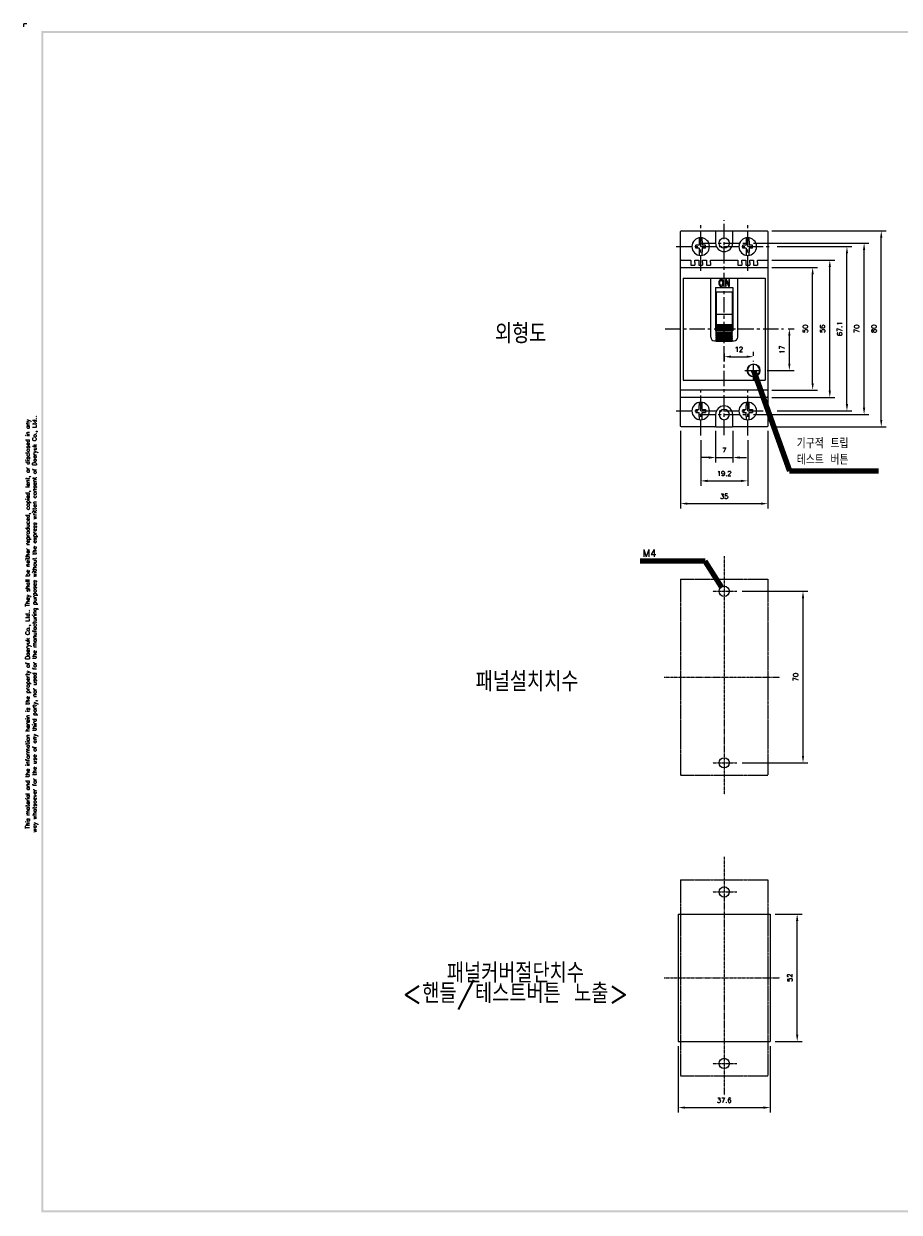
# Model space of a CAD drawing. Extents: x -194 to 758, y -1928 to 524.
# Tile 1 of 3: x 63 to 420, y 39 to 524. Entities that reach past the tile are written whole.
import ezdxf

# ---------------------------------------------------------------- set-up
doc = ezdxf.new("R2010")
doc.units = 0
doc.header["$MEASUREMENT"] = 0
doc.linetypes.add('CENTER', pattern=[2, 1.25, -0.25, 0.25, -0.25])
doc.linetypes.add('PHANTOM', pattern=[2.5, 1.25, -0.25, 0.25, -0.25, 0.25, -0.25])
doc.layers.get('0').update_dxf_attribs({"linetype": 'CONTINUOUS'})
for name, color, linetype in [('cen', 1, 'CENTER'), ('CENTER', 1, 'CENTER'), ('di', 3, 'CONTINUOUS'), ('DIM', 3, 'CONTINUOUS'), ('dwg', 7, 'CONTINUOUS')]:
    doc.layers.add(name, color=color, linetype=linetype)
doc.styles.add('KIM', font='ROMANS.shx', dxfattribs={"height": 5, "bigfont": 'GSG1.shx'})
doc.styles.get("Standard").update_dxf_attribs({"font": 'romans.shx', "height": 2, "bigfont": 'hgs.shx'})
doc.dimstyles.get("Standard").update_dxf_attribs({"dimscale": 0, "dimtxt": 2, "dimasz": 2, "dimexe": 0.5, "dimexo": 0.5, "dimgap": 1, "dimtad": 1, "dimdsep": 46, "dimtxsty": 'Standard', "dimcen": 0, "dimclrd": 3, "dimclre": 3, "dimclrt": 3, "dimadec": 0, "dimazin": 2, "dimtp": 0.1, "dimtm": 0.1, "dimtfac": 1, "dimtmove": 0, "dimatfit": 3, "dimfxl": 0, "dimtolj": 1, "dimarcsym": 0})
doc.dimstyles.new('STANDARD$0', dxfattribs={"dimtxt": 5, "dimasz": 5, "dimexe": 1, "dimexo": 2, "dimgap": 2, "dimtad": 1, "dimdec": 4, "dimzin": 12, "dimdsep": 46, "dimtxsty": 'KIM', "dimcen": -1, "dimdle": 0.1, "dimadec": 0, "dimazin": 0, "dimtfac": 1, "dimtdec": 4, "dimtmove": 0, "dimatfit": 3, "dimfxl": 0, "dimtolj": 1, "dimtzin": 0, "dimarcsym": 0})

# ---------------------------------------------------------------- blocks, each defined once
blk = doc.blocks.new('*D277')
at = {"layer": 'DIM'}
for p, q in [((369.46, 161.02), (380.45, 161.02)), ((378.45, 111.82), (378.45, 158.22)), ((369.46, 109.02), (380.45, 109.02))]:
    blk.add_line(p, q, dxfattribs=at)
for points in [[(377.98, 158.22), (378.92, 158.22), (378.45, 161.02)], [(377.98, 111.82), (378.92, 111.82), (378.45, 109.02)]]:
    blk.add_solid(points, dxfattribs=at)
at = {"layer": 'DIM', "insert": (375.45, 135.02), "char_height": 2, "attachment_point": 5, "rotation": 90}
blk.add_mtext('\\A1;52', dxfattribs=at)
blk = doc.blocks.new('*D278')
at = {"layer": 'DIM'}
for p, q in [((355.94, 292.74), (382.83, 292.74)), ((380.83, 225.54), (380.83, 289.94)), ((355.94, 222.74), (382.83, 222.74))]:
    blk.add_line(p, q, dxfattribs=at)
for points in [[(380.36, 289.94), (381.29, 289.94), (380.83, 292.74)], [(380.36, 225.54), (381.29, 225.54), (380.83, 222.74)]]:
    blk.add_solid(points, dxfattribs=at)
at = {"layer": 'DIM', "insert": (377.83, 257.74), "char_height": 2, "attachment_point": 5, "rotation": 90}
blk.add_mtext('\\A1;70', dxfattribs=at)
blk = doc.blocks.new('*D279')
at = {"layer": 'DIM'}
for p, q in [((329.86, 107.02), (329.86, 80.01)), ((367.46, 107.02), (367.46, 80.01)), ((332.66, 82.01), (364.66, 82.01))]:
    blk.add_line(p, q, dxfattribs=at)
for points in [[(332.66, 82.47), (332.66, 81.54), (329.86, 82.01)], [(364.66, 82.47), (364.66, 81.54), (367.46, 82.01)]]:
    blk.add_solid(points, dxfattribs=at)
at = {"layer": 'DIM', "insert": (348.66, 85.01), "char_height": 2, "attachment_point": 5}
blk.add_mtext('\\A1;37.6', dxfattribs=at)
blk = doc.blocks.new('*D285')
at = {"layer": 'DIM'}
for p, q in [((368.16, 439.9), (414.77, 439.9)), ((412.77, 362.7), (412.77, 437.1)), ((368.16, 359.9), (414.77, 359.9))]:
    blk.add_line(p, q, dxfattribs=at)
for points in [[(412.3, 437.1), (413.23, 437.1), (412.77, 439.9)], [(412.3, 362.7), (413.23, 362.7), (412.77, 359.9)]]:
    blk.add_solid(points, dxfattribs=at)
at = {"layer": 'DIM', "insert": (409.77, 399.9), "char_height": 2, "attachment_point": 5, "rotation": 90}
blk.add_mtext('\\A1;80', dxfattribs=at)
blk = doc.blocks.new('*D286')
at = {"layer": 'DIM'}
for p, q in [((330.86, 358.2), (330.86, 326.54)), ((366.46, 358.2), (366.46, 326.54)), ((333.66, 328.54), (363.66, 328.54))]:
    blk.add_line(p, q, dxfattribs=at)
for points in [[(333.66, 329), (333.66, 328.07), (330.86, 328.54)], [(363.66, 329), (363.66, 328.07), (366.46, 328.54)]]:
    blk.add_solid(points, dxfattribs=at)
at = {"layer": 'DIM', "insert": (348.66, 331.54), "char_height": 2, "attachment_point": 5}
blk.add_mtext('\\A1;35', dxfattribs=at)
blk = doc.blocks.new('*D287')
at = {"layer": 'DIM'}
for p, q in [((339.06, 354.4), (339.06, 335.82)), ((358.26, 354.4), (358.26, 335.82)), ((341.86, 337.82), (355.46, 337.82))]:
    blk.add_line(p, q, dxfattribs=at)
for points in [[(341.86, 338.28), (341.86, 337.35), (339.06, 337.82)], [(355.46, 338.28), (355.46, 337.35), (358.26, 337.82)]]:
    blk.add_solid(points, dxfattribs=at)
at = {"layer": 'DIM', "insert": (348.66, 340.82), "char_height": 2, "attachment_point": 5}
blk.add_mtext('\\A1;19.2', dxfattribs=at)
blk = doc.blocks.new('*D288')
at = {"layer": 'DIM'}
for p, q in [((345.16, 358.2), (345.16, 345.35)), ((352.16, 358.2), (352.16, 345.35)), ((342.36, 347.35), (339.56, 347.35)), ((345.16, 347.35), (352.16, 347.35)), ((354.96, 347.35), (357.76, 347.35))]:
    blk.add_line(p, q, dxfattribs=at)
for points in [[(342.36, 347.82), (342.36, 346.88), (345.16, 347.35)], [(354.96, 347.82), (354.96, 346.88), (352.16, 347.35)]]:
    blk.add_solid(points, dxfattribs=at)
at = {"layer": 'DIM', "insert": (348.66, 350.35), "char_height": 2, "attachment_point": 5}
blk.add_mtext('\\A1;7', dxfattribs=at)
blk = doc.blocks.new('*D289')
at = {"layer": 'DIM'}
for p, q in [((368.16, 427.9), (393.77, 427.9)), ((391.77, 374.7), (391.77, 425.1)), ((368.16, 371.9), (393.77, 371.9))]:
    blk.add_line(p, q, dxfattribs=at)
for points in [[(391.3, 425.1), (392.23, 425.1), (391.77, 427.9)], [(391.3, 374.7), (392.23, 374.7), (391.77, 371.9)]]:
    blk.add_solid(points, dxfattribs=at)
at = {"layer": 'DIM', "insert": (388.77, 399.9), "char_height": 2, "attachment_point": 5, "rotation": 90}
blk.add_mtext('\\A1;56', dxfattribs=at)
blk = doc.blocks.new('*D290')
at = {"layer": 'DIM'}
for p, q in [((368.16, 424.9), (386.77, 424.9)), ((384.77, 377.7), (384.77, 422.1)), ((368.16, 374.9), (386.77, 374.9))]:
    blk.add_line(p, q, dxfattribs=at)
for points in [[(384.3, 422.1), (385.23, 422.1), (384.77, 424.9)], [(384.3, 377.7), (385.23, 377.7), (384.77, 374.9)]]:
    blk.add_solid(points, dxfattribs=at)
at = {"layer": 'DIM', "insert": (381.77, 399.9), "char_height": 2, "attachment_point": 5, "rotation": 90}
blk.add_mtext('\\A1;50', dxfattribs=at)
blk = doc.blocks.new('*D273')
at = {"layer": 'DIM'}
for p, q in [((370.21, 433.45), (400.77, 433.45)), ((398.77, 369.15), (398.77, 430.65)), ((370.21, 366.35), (400.77, 366.35))]:
    blk.add_line(p, q, dxfattribs=at)
for points in [[(398.3, 430.65), (399.23, 430.65), (398.77, 433.45)], [(398.3, 369.15), (399.23, 369.15), (398.77, 366.35)]]:
    blk.add_solid(points, dxfattribs=at)
at = {"layer": 'DIM', "insert": (395.77, 399.9), "char_height": 2, "attachment_point": 5, "rotation": 90}
blk.add_mtext('\\A1;67.1', dxfattribs=at)
blk = doc.blocks.new('*D274')
at = {"layer": 'DIM'}
for p, q in [((360.61, 434.9), (407.77, 434.9)), ((405.77, 367.7), (405.77, 432.1)), ((360.61, 364.9), (407.77, 364.9))]:
    blk.add_line(p, q, dxfattribs=at)
for points in [[(405.3, 432.1), (406.23, 432.1), (405.77, 434.9)], [(405.3, 367.7), (406.23, 367.7), (405.77, 364.9)]]:
    blk.add_solid(points, dxfattribs=at)
at = {"layer": 'DIM', "insert": (402.77, 399.9), "char_height": 2, "attachment_point": 5, "rotation": 90}
blk.add_mtext('\\A1;70', dxfattribs=at)
blk = doc.blocks.new('*D275')
at = {"layer": 'DIM'}
for p, q in [((348.66, 389.77), (348.66, 386.51)), ((351.46, 388.51), (357.86, 388.51)), ((360.66, 388.83), (360.66, 390.51))]:
    blk.add_line(p, q, dxfattribs=at)
for points in [[(351.46, 388.98), (351.46, 388.04), (348.66, 388.51)], [(357.86, 388.98), (357.86, 388.04), (360.66, 388.51)]]:
    blk.add_solid(points, dxfattribs=at)
at = {"layer": 'DIM', "insert": (354.66, 391.51), "char_height": 2, "attachment_point": 5}
blk.add_mtext('\\A1;12', dxfattribs=at)
blk = doc.blocks.new('*D276')
at = {"layer": 'DIM'}
for p, q in [((374.81, 399.9), (377.26, 399.9)), ((375.26, 385.7), (375.26, 397.1)), ((366.24, 382.9), (377.26, 382.9))]:
    blk.add_line(p, q, dxfattribs=at)
for points in [[(374.79, 397.1), (375.73, 397.1), (375.26, 399.9)], [(374.79, 385.7), (375.73, 385.7), (375.26, 382.9)]]:
    blk.add_solid(points, dxfattribs=at)
at = {"layer": 'DIM', "insert": (372.26, 391.4), "char_height": 2, "attachment_point": 5, "rotation": 90}
blk.add_mtext('\\A1;17', dxfattribs=at)

msp = doc.modelspace()

# ---------------------------------------------------------------- linework, layer by layer
at = {"color": 7}
for p, q in [((330.855, 427.601), (330.855, 439.601)), ((331.155, 439.901), (344.855, 439.901)), ((344.855, 439.901), (345.255, 439.901)), ((345.155, 439.601), (345.155, 434.901)), ((345.255, 439.901), (352.055, 439.901)), ((352.055, 439.901), (352.455, 439.901)), ((352.155, 434.901), (352.155, 439.601)), ((352.455, 439.901), (366.155, 439.901)), ((366.455, 439.601), (366.455, 427.601)), ((338.455, 434.051), (337.055, 434.051)), ((337.055, 432.851), (337.055, 434.051)), ((338.455, 432.851), (337.055, 432.851)), ((338.455, 435.671), (338.455, 434.051)), ((338.455, 432.851), (338.455, 431.23)), ((339.655, 435.671), (339.655, 434.051)), ((341.055, 434.051), (339.655, 434.051)), ((341.055, 432.851), (339.655, 432.851)), ((339.655, 432.851), (339.655, 431.23)), ((341.055, 432.851), (341.055, 434.051)), ((357.655, 434.051), (356.255, 434.051)), ((356.255, 432.851), (356.255, 434.051)), ((357.655, 432.851), (356.255, 432.851)), ((357.655, 435.671), (357.655, 434.051)), ((357.655, 432.851), (357.655, 431.23)), ((358.855, 435.671), (358.855, 434.051)), ((360.255, 434.051), (358.855, 434.051)), ((360.255, 432.851), (358.855, 432.851)), ((358.855, 432.851), (358.855, 431.23)), ((360.255, 432.851), (360.255, 434.051)), ((330.855, 426.901), (330.855, 427.601)), ((330.855, 424.601), (330.855, 426.901)), ((331.155, 427.901), (335.055, 427.901)), ((335.055, 427.901), (335.055, 426.901)), ((335.055, 426.901), (335.055, 425.901)), ((336.655, 427.901), (338.255, 427.901)), ((336.655, 426.901), (336.655, 427.901)), ((336.655, 426.901), (336.655, 425.901)), ((338.255, 427.901), (338.255, 426.901)), ((338.255, 426.901), (338.255, 425.901)), ((339.855, 427.901), (341.455, 427.901)), ((339.855, 426.901), (339.855, 427.901)), ((339.855, 426.901), (339.855, 425.901)), ((341.455, 427.901), (341.455, 426.901)), ((341.455, 426.901), (341.455, 425.901)), ((343.055, 427.901), (354.255, 427.901)), ((343.055, 426.901), (343.055, 427.901)), ((343.055, 426.901), (343.055, 425.901)), ((354.255, 427.901), (354.255, 426.901)), ((354.255, 426.901), (354.255, 425.901)), ((355.855, 427.901), (357.455, 427.901)), ((355.855, 426.901), (355.855, 427.901)), ((355.855, 426.901), (355.855, 425.901)), ((357.455, 427.901), (357.455, 426.901)), ((357.455, 426.901), (357.455, 425.901)), ((359.055, 427.901), (360.655, 427.901)), ((359.055, 426.901), (359.055, 427.901)), ((359.055, 426.901), (359.055, 425.901)), ((360.655, 427.901), (360.655, 426.901)), ((360.655, 426.901), (360.655, 425.901)), ((362.255, 427.901), (366.155, 427.901)), ((362.255, 426.901), (362.255, 427.901)), ((362.255, 426.901), (362.255, 425.901)), ((366.455, 427.601), (366.455, 426.901)), ((366.455, 426.901), (366.455, 424.601)), ((330.855, 423.401), (330.855, 424.601)), ((330.855, 376.401), (330.855, 423.401)), ((331.155, 424.901), (366.155, 424.901)), ((335.055, 425.901), (336.655, 425.901)), ((338.255, 425.901), (339.855, 425.901)), ((341.455, 425.901), (343.055, 425.901)), ((354.255, 425.901), (355.855, 425.901)), ((357.455, 425.901), (359.055, 425.901)), ((360.655, 425.901), (362.255, 425.901)), ((366.455, 424.601), (366.455, 423.401)), ((366.455, 423.401), (366.455, 376.401)), ((331.955, 420.601), (331.955, 378.901)), ((331.955, 420.601), (343.155, 420.601)), ((343.155, 396.501), (343.155, 420.601)), ((343.155, 420.601), (354.155, 420.601)), ((349.554, 419.996), (349.159, 420)), ((349.159, 420), (349.159, 417.305)), ((349.159, 417.305), (349.507, 417.297)), ((349.507, 419.355), (350.457, 417.301)), ((349.507, 417.297), (349.507, 419.355)), ((350.513, 417.946), (349.554, 419.996)), ((350.457, 417.301), (350.855, 417.301)), ((350.513, 420), (350.513, 417.946)), ((350.852, 420), (350.513, 420)), ((350.855, 417.301), (350.852, 420)), ((354.155, 396.501), (354.155, 420.601)), ((354.155, 420.601), (365.355, 420.601)), ((365.355, 420.601), (365.355, 378.901)), ((345.155, 416.801), (345.155, 399.001)), ((345.155, 416.801), (352.155, 416.801)), ((352.155, 414.801), (345.155, 414.801)), ((345.405, 414.801), (345.405, 405.701)), ((351.905, 414.801), (351.905, 405.701)), ((351.905, 412.923), (352.155, 412.923)), ((352.155, 416.801), (352.155, 399.001)), ((345.405, 412.087), (345.155, 412.087)), ((352.155, 412.087), (351.905, 412.087)), ((345.405, 404.429), (345.155, 404.429)), ((345.405, 403.514), (345.155, 403.514)), ((351.905, 405.701), (345.405, 405.701)), ((345.405, 405.701), (345.405, 401.697)), ((351.905, 405.701), (351.905, 401.697)), ((352.155, 404.429), (351.905, 404.429)), ((352.155, 403.514), (351.905, 403.514)), ((345.155, 402.401), (345.405, 402.401)), ((345.155, 400.801), (345.405, 400.801)), ((345.405, 399.001), (345.155, 399.001)), ((345.405, 401.697), (351.905, 401.697)), ((345.405, 401.62), (345.405, 401.697)), ((345.405, 401.62), (351.905, 401.62)), ((345.405, 401.543), (345.405, 401.62)), ((345.405, 401.543), (351.905, 401.543)), ((345.405, 401.317), (345.405, 401.543)), ((345.405, 401.317), (351.905, 401.317)), ((345.405, 401.167), (345.405, 401.317)), ((345.405, 401.167), (351.905, 401.167)), ((345.405, 400.808), (345.405, 401.167)), ((345.405, 400.808), (351.905, 400.808)), ((345.405, 400.596), (345.405, 400.808)), ((345.405, 400.596), (351.905, 400.596)), ((345.405, 400.129), (345.405, 400.596)), ((345.405, 400.129), (351.905, 400.129)), ((345.405, 399.869), (345.405, 400.129)), ((345.405, 399.325), (345.405, 399.869)), ((345.405, 399.869), (351.905, 399.869)), ((345.405, 399.325), (351.905, 399.325)), ((345.405, 399.103), (345.405, 399.325)), ((351.905, 399.103), (345.405, 399.103)), ((345.405, 399.103), (345.405, 399.035)), ((345.405, 399.035), (351.905, 399.035)), ((345.405, 398.451), (345.405, 399.035)), ((345.405, 398.451), (351.905, 398.451)), ((345.405, 398.301), (345.405, 398.451)), ((351.905, 398.301), (345.405, 398.301)), ((345.405, 398.301), (345.405, 398.151)), ((345.405, 398.151), (351.905, 398.151)), ((345.405, 397.566), (345.405, 398.151)), ((352.155, 402.401), (351.905, 402.401)), ((351.905, 401.62), (351.905, 401.697)), ((351.905, 401.543), (351.905, 401.62)), ((351.905, 401.317), (351.905, 401.543)), ((351.905, 401.167), (351.905, 401.317)), ((351.905, 400.808), (351.905, 401.167)), ((351.905, 400.596), (351.905, 400.808)), ((351.905, 400.801), (352.155, 400.801)), ((351.905, 400.129), (351.905, 400.596)), ((351.905, 399.869), (351.905, 400.129)), ((351.905, 399.325), (351.905, 399.869)), ((351.905, 399.103), (351.905, 399.325)), ((351.905, 399.103), (351.905, 399.035)), ((351.905, 398.451), (351.905, 399.035)), ((352.155, 399.001), (351.905, 399.001)), ((351.905, 398.301), (351.905, 398.451)), ((351.905, 398.301), (351.905, 398.151)), ((351.905, 397.566), (351.905, 398.151)), ((344.655, 395.001), (345.405, 395.001)), ((345.405, 397.566), (351.905, 397.566)), ((345.405, 397.498), (345.405, 397.566)), ((351.905, 397.498), (345.405, 397.498)), ((345.405, 397.498), (345.405, 397.277)), ((345.405, 397.277), (351.905, 397.277)), ((345.405, 396.732), (345.405, 397.277)), ((345.405, 396.732), (351.905, 396.732)), ((345.405, 396.732), (345.405, 396.472)), ((345.405, 396.472), (351.905, 396.472)), ((345.405, 396.005), (345.405, 396.472)), ((345.405, 396.005), (351.905, 396.005)), ((345.405, 396.005), (345.405, 395.793)), ((345.405, 395.793), (351.905, 395.793)), ((345.405, 395.434), (345.405, 395.793)), ((345.405, 395.434), (351.905, 395.434)), ((345.405, 395.434), (345.405, 395.284)), ((345.405, 395.284), (351.905, 395.284)), ((345.405, 395.058), (345.405, 395.284)), ((345.405, 395.058), (351.905, 395.058)), ((345.405, 395.058), (345.405, 394.981)), ((345.405, 394.981), (351.905, 394.981)), ((345.405, 394.904), (345.405, 394.981)), ((345.405, 394.904), (351.905, 394.904)), ((351.905, 397.498), (351.905, 397.566)), ((351.905, 397.498), (351.905, 397.277)), ((351.905, 396.732), (351.905, 397.277)), ((351.905, 396.732), (351.905, 396.472)), ((351.905, 396.005), (351.905, 396.472)), ((351.905, 396.005), (351.905, 395.793)), ((351.905, 395.434), (351.905, 395.793)), ((351.905, 395.434), (351.905, 395.284)), ((351.905, 395.058), (351.905, 395.284)), ((351.905, 395.058), (351.905, 394.981)), ((351.905, 395.001), (352.655, 395.001)), ((351.905, 394.904), (351.905, 394.981)), ((331.955, 378.901), (365.355, 378.901)), ((330.855, 375.201), (330.855, 376.401)), ((330.855, 372.901), (330.855, 375.201)), ((366.155, 374.901), (331.155, 374.901)), ((366.455, 376.401), (366.455, 375.201)), ((366.455, 375.201), (366.455, 372.901)), ((330.855, 372.201), (330.855, 372.901)), ((330.855, 360.201), (330.855, 372.201)), ((366.155, 371.901), (331.155, 371.901)), ((366.455, 372.901), (366.455, 372.201)), ((366.455, 372.201), (366.455, 360.201)), ((337.055, 366.951), (338.455, 366.951)), ((337.055, 366.951), (337.055, 365.751)), ((337.055, 365.751), (338.455, 365.751)), ((338.455, 366.951), (338.455, 368.571)), ((338.455, 364.13), (338.455, 365.751)), ((339.655, 366.951), (339.655, 368.571)), ((339.655, 366.951), (341.055, 366.951)), ((339.655, 365.751), (341.055, 365.751)), ((339.655, 364.13), (339.655, 365.751)), ((341.055, 366.951), (341.055, 365.751)), ((345.155, 364.901), (345.155, 360.201)), ((352.155, 360.201), (352.155, 364.901)), ((356.255, 366.951), (357.655, 366.951)), ((356.255, 366.951), (356.255, 365.751)), ((356.255, 365.751), (357.655, 365.751)), ((357.655, 366.951), (357.655, 368.571)), ((357.655, 364.13), (357.655, 365.751)), ((358.855, 366.951), (358.855, 368.571)), ((358.855, 366.951), (360.255, 366.951)), ((358.855, 365.751), (360.255, 365.751)), ((358.855, 364.13), (358.855, 365.751)), ((360.255, 366.951), (360.255, 365.751)), ((344.855, 359.901), (331.155, 359.901)), ((345.255, 359.901), (344.855, 359.901)), ((345.255, 359.901), (352.055, 359.901)), ((352.455, 359.901), (352.055, 359.901)), ((366.155, 359.901), (352.455, 359.901)), ((329.855, 161.019), (329.855, 109.019)), ((329.855, 161.019), (367.455, 161.019)), ((367.455, 161.019), (367.455, 109.019)), ((329.855, 109.019), (367.455, 109.019))]:
    msp.add_line(p, q, dxfattribs=at)
at = {"color": 6, "linetype": 'PHANTOM', "ltscale": 0.5}
for p, q in [((330.855, 297.739), (330.855, 217.739)), ((330.855, 297.739), (366.455, 297.739)), ((366.455, 297.739), (366.455, 217.739)), ((330.855, 217.739), (366.455, 217.739)), ((330.855, 175.019), (330.855, 95.019)), ((330.855, 175.019), (366.455, 175.019)), ((366.455, 175.019), (366.455, 95.019)), ((330.855, 95.019), (366.455, 95.019))]:
    msp.add_line(p, q, dxfattribs=at)
at = {"color": 7, "extrusion": (0, 0, -1)}
for centre, radius in [((-339.055, 433.451), 3.6), ((-358.255, 433.451), 3.6), ((-360.655, 382.901), 2.5), ((-339.055, 366.351), 3.6), ((-358.255, 366.351), 3.6), ((-348.655, 364.901), 2.1)]:
    msp.add_circle(centre, radius, dxfattribs=at)
at = {"color": 7}
for centre, radius in [((348.655, 434.901), 2.1), ((360.655, 382.901), 2.6)]:
    msp.add_circle(centre, radius, dxfattribs=at)
for centre in [(348.655, 292.739), (348.655, 222.739), (348.655, 170.019), (348.655, 100.019)]:
    msp.add_circle(centre, 2.1)
for centre, radius, start, end in [((331.155, 439.601), 0.3, 90, 180), ((366.155, 439.601), 0.3, 0, 90), ((348.655, 434.901), 3.5, 180, 0), ((331.155, 427.601), 0.3, 90, 180), ((366.155, 427.601), 0.3, 0, 90), ((331.155, 424.601), 0.3, 90, 180), ((366.155, 424.601), 0.3, 0, 90), ((344.655, 396.501), 1.5, 180, 270), ((352.655, 396.501), 1.5, 270, 0), ((366.155, 372.201), 0.3, 270, 0), ((348.655, 364.901), 3.5, 0, 180), ((344.855, 360.201), 0.3, 270, 0), ((366.155, 360.201), 0.3, 270, 0)]:
    msp.add_arc(centre, radius, start, end, dxfattribs=at)
at = {"color": 7, "extrusion": (0, 0, -1)}
for centre, start, end in [((-344.855, 439.601), 90, 180), ((-352.455, 439.601), 0, 90), ((-331.155, 375.201), 270, 0), ((-366.155, 375.201), 180, 270), ((-331.155, 372.201), 270, 0), ((-331.155, 360.201), 270, 0), ((-352.455, 360.201), 270, 0)]:
    msp.add_arc(centre, 0.3, start, end, dxfattribs=at)
at = {"color": 7}
for points, knots in [([(338.455, 437.006), (338.455, 436.982), (338.455, 436.957), (338.455, 436.831), (338.455, 436.708), (338.455, 436.432), (338.455, 436.275), (338.455, 435.97), (338.455, 435.82), (338.455, 435.671)], [0, 0, 0, 0, 0.0888341, 0.0888341, 0.4054692, 0.4054692, 0.721813, 0.721813, 1, 1, 1, 1]), ([(339.655, 435.671), (339.655, 435.697), (339.655, 435.724), (339.655, 435.935), (339.655, 436.12), (339.655, 436.451), (339.655, 436.603), (339.655, 436.804), (339.655, 436.871), (339.655, 436.95), (339.655, 436.97), (339.655, 436.988)], [0, 0, 0, 0, 0.050027, 0.050027, 0.4043748, 0.4043748, 0.7404922, 0.7404922, 0.9313812, 0.9313812, 1, 1, 1, 1]), ([(357.655, 437.006), (357.655, 436.982), (357.655, 436.957), (357.655, 436.831), (357.655, 436.708), (357.655, 436.432), (357.655, 436.275), (357.655, 435.97), (357.655, 435.82), (357.655, 435.671)], [0, 0, 0, 0, 0.0888341, 0.0888341, 0.4054692, 0.4054692, 0.721813, 0.721813, 1, 1, 1, 1]), ([(358.855, 435.671), (358.855, 435.697), (358.855, 435.724), (358.855, 435.935), (358.855, 436.12), (358.855, 436.451), (358.855, 436.603), (358.855, 436.804), (358.855, 436.871), (358.855, 436.95), (358.855, 436.97), (358.855, 436.988)], [0, 0, 0, 0, 0.050027, 0.050027, 0.4043748, 0.4043748, 0.7404922, 0.7404922, 0.9313812, 0.9313812, 1, 1, 1, 1]), ([(338.455, 431.23), (338.455, 431.078), (338.455, 430.925), (338.455, 430.609), (338.455, 430.445), (338.455, 430.164), (338.455, 430.042), (338.455, 429.932), (338.455, 429.917), (338.455, 429.903)], [0, 0, 0, 0, 0.2872871, 0.2872871, 0.6235543, 0.6235543, 0.9478752, 0.9478752, 1, 1, 1, 1]), ([(339.655, 429.908), (339.655, 429.971), (339.655, 430.047), (339.655, 430.251), (339.655, 430.391), (339.655, 430.693), (339.655, 430.86), (339.655, 431.095), (339.655, 431.163), (339.655, 431.23)], [0, 0, 0, 0, 0.232076, 0.232076, 0.5500981, 0.5500981, 0.8726734, 0.8726734, 1, 1, 1, 1]), ([(357.655, 431.23), (357.655, 431.078), (357.655, 430.925), (357.655, 430.609), (357.655, 430.445), (357.655, 430.164), (357.655, 430.042), (357.655, 429.932), (357.655, 429.917), (357.655, 429.903)], [0, 0, 0, 0, 0.2872871, 0.2872871, 0.6235543, 0.6235543, 0.9478752, 0.9478752, 1, 1, 1, 1]), ([(358.855, 429.908), (358.855, 429.971), (358.855, 430.047), (358.855, 430.251), (358.855, 430.391), (358.855, 430.693), (358.855, 430.86), (358.855, 431.095), (358.855, 431.163), (358.855, 431.23)], [0, 0, 0, 0, 0.232076, 0.232076, 0.5500981, 0.5500981, 0.8726734, 0.8726734, 1, 1, 1, 1]), ([(346.704, 419.667), (346.525, 419.407), (346.435, 419.067), (346.435, 418.648), (346.435, 418.223), (346.525, 417.878), (346.704, 417.614)], [0, 0, 0, 0, 0.5, 0.5, 0.5, 1, 1, 1, 1]), ([(348.155, 419.667), (347.972, 419.927), (347.728, 420.057), (347.124, 420.057), (346.882, 419.927), (346.704, 419.667)], [0, 0, 0, 0, 0.5, 0.5, 1, 1, 1, 1]), ([(346.704, 417.614), (346.882, 417.351), (347.124, 417.219), (347.728, 417.219), (347.972, 417.351), (348.338, 417.878), (348.429, 418.223), (348.429, 418.648), (348.429, 419.067), (348.338, 419.407), (348.155, 419.667)], [0, 0, 0, 0, 0.25, 0.25, 0.5, 0.5, 0.75, 0.75, 0.75, 1, 1, 1, 1]), ([(346.966, 417.905), (346.859, 418.098), (346.805, 418.345), (346.805, 418.648), (346.805, 418.948), (346.859, 419.191), (346.966, 419.378)], [0, 0, 0, 0, 0.5, 0.5, 0.5, 1, 1, 1, 1]), ([(346.966, 419.378), (347.074, 419.565), (347.227, 419.659), (347.426, 419.659), (347.62, 419.659), (347.772, 419.565), (347.885, 419.378)], [0, 0, 0, 0, 0.5, 0.5, 0.5, 1, 1, 1, 1]), ([(347.885, 417.905), (347.772, 417.713), (347.62, 417.617), (347.426, 417.617), (347.227, 417.617), (347.074, 417.713), (346.966, 417.905)], [0, 0, 0, 0, 0.5, 0.5, 0.5, 1, 1, 1, 1]), ([(347.885, 419.378), (347.995, 419.191), (348.051, 418.948), (348.051, 418.648), (348.051, 418.345), (347.995, 418.098), (347.885, 417.905)], [0, 0, 0, 0, 0.5, 0.5, 0.5, 1, 1, 1, 1]), ([(345.153, 412.89), (345.178, 412.894), (345.26, 412.907), (345.345, 412.915), (345.405, 412.918)], [0, 0, 0, 0, 0.3082874, 1, 1, 1, 1]), ([(338.455, 369.905), (338.455, 369.84), (338.455, 369.76), (338.455, 369.55), (338.455, 369.411), (338.455, 369.108), (338.455, 368.941), (338.455, 368.706), (338.455, 368.638), (338.455, 368.571)], [0, 0, 0, 0, 0.2432019, 0.2432019, 0.5566164, 0.5566164, 0.8745181, 0.8745181, 1, 1, 1, 1]), ([(339.655, 368.571), (339.655, 368.723), (339.655, 368.876), (339.655, 369.192), (339.655, 369.356), (339.655, 369.637), (339.655, 369.759), (339.655, 369.864), (339.655, 369.874), (339.655, 369.883)], [0, 0, 0, 0, 0.2925262, 0.2925262, 0.6349255, 0.6349255, 0.9651608, 0.9651608, 1, 1, 1, 1]), ([(357.655, 369.905), (357.655, 369.84), (357.655, 369.76), (357.655, 369.55), (357.655, 369.411), (357.655, 369.108), (357.655, 368.941), (357.655, 368.706), (357.655, 368.638), (357.655, 368.571)], [0, 0, 0, 0, 0.2432019, 0.2432019, 0.5566164, 0.5566164, 0.8745181, 0.8745181, 1, 1, 1, 1]), ([(358.855, 368.571), (358.855, 368.723), (358.855, 368.876), (358.855, 369.192), (358.855, 369.356), (358.855, 369.637), (358.855, 369.759), (358.855, 369.864), (358.855, 369.874), (358.855, 369.883)], [0, 0, 0, 0, 0.2925262, 0.2925262, 0.6349255, 0.6349255, 0.9651608, 0.9651608, 1, 1, 1, 1]), ([(338.455, 364.13), (338.455, 364.104), (338.455, 364.077), (338.455, 363.867), (338.455, 363.681), (338.455, 363.35), (338.455, 363.198), (338.455, 362.997), (338.455, 362.93), (338.455, 362.846), (338.455, 362.822), (338.455, 362.799)], [0, 0, 0, 0, 0.0491873, 0.0491873, 0.3975876, 0.3975876, 0.7280635, 0.7280635, 0.9157486, 0.9157486, 1, 1, 1, 1]), ([(339.655, 362.81), (339.655, 362.83), (339.655, 362.85), (339.655, 362.97), (339.655, 363.093), (339.655, 363.369), (339.655, 363.526), (339.655, 363.831), (339.655, 363.981), (339.655, 364.13)], [0, 0, 0, 0, 0.0714104, 0.0714104, 0.3941003, 0.3941003, 0.7164934, 0.7164934, 1, 1, 1, 1]), ([(357.655, 364.13), (357.655, 364.104), (357.655, 364.077), (357.655, 363.867), (357.655, 363.681), (357.655, 363.35), (357.655, 363.198), (357.655, 362.997), (357.655, 362.93), (357.655, 362.846), (357.655, 362.822), (357.655, 362.799)], [0, 0, 0, 0, 0.0491873, 0.0491873, 0.3975876, 0.3975876, 0.7280635, 0.7280635, 0.9157486, 0.9157486, 1, 1, 1, 1]), ([(358.855, 362.81), (358.855, 362.83), (358.855, 362.85), (358.855, 362.97), (358.855, 363.093), (358.855, 363.369), (358.855, 363.526), (358.855, 363.831), (358.855, 363.981), (358.855, 364.13)], [0, 0, 0, 0, 0.0714104, 0.0714104, 0.3941003, 0.3941003, 0.7164934, 0.7164934, 1, 1, 1, 1])]:
    msp.add_open_spline(points, degree=3, knots=knots, dxfattribs=at)
at = {"layer": 'cen', "color": 1, "linetype": 'CENTER', "ltscale": 5}
for p, q in [((339.055, 423.501), (339.055, 443.401)), ((348.655, 356.508), (348.655, 444.248)), ((358.255, 423.501), (358.255, 443.401)), ((329.105, 433.451), (349.005, 433.451)), ((338.705, 434.901), (358.605, 434.901)), ((348.305, 433.451), (368.205, 433.451))]:
    msp.add_line(p, q, dxfattribs=at)
at = {"layer": 'CENTER', "color": 1, "ltscale": 0.1}
for p, q in [((348.655, 307.13), (348.655, 209.769)), ((343.95, 292.739), (353.944, 292.739)), ((324.202, 257.739), (371.416, 257.739)), ((343.95, 222.739), (353.944, 222.739)), ((348.655, 184.41), (348.655, 87.049)), ((343.95, 170.019), (353.944, 170.019)), ((324.202, 135.019), (371.416, 135.019)), ((343.95, 100.019), (353.944, 100.019))]:
    msp.add_line(p, q, dxfattribs=at)
at = {"layer": 'di'}
for p in [(63.936, 524.401), (62.676, 523.141)]:
    msp.add_line(p, (62.676, 524.401), dxfattribs=at)
at = {"layer": 'DIM', "color": 1, "linetype": 'CENTER', "ltscale": 5}
for p, q in [((324.505, 399.901), (372.805, 399.901)), ((360.655, 379.044), (360.655, 386.825)), ((357.066, 382.901), (364.239, 382.901)), ((339.055, 356.401), (339.055, 376.301)), ((358.255, 356.401), (358.255, 376.301)), ((329.105, 366.351), (349.005, 366.351)), ((338.705, 364.901), (358.605, 364.901)), ((348.305, 366.351), (368.205, 366.351))]:
    msp.add_line(p, q, dxfattribs=at)
at = {"layer": 'dwg'}
for points in [[(69.816, 521.461), (70.656, 520.621), (755.256, 521.461), (754.416, 520.621)], [(69.816, 39.301), (70.656, 39.721), (69.816, 521.461), (70.656, 520.621)], [(755.256, 39.301), (754.416, 40.141), (69.816, 39.301), (70.656, 40.141)]]:
    msp.add_trace(points, dxfattribs=at)

# ---------------------------------------------------------------- texts
at = {"layer": 'di', "char_height": 8, "attachment_point": 1}
for s, insert, width in [('{\\Fromans,hgs|c129;외형도}', (255.064, 401.941), 74.93994), ('{\\Fromans,hgs|c129;패널설치치수}', (247.165, 259.955), 135.45529), ('{\\Fromans,hgs|c129;패널커버절단치수}', (235.42, 140.981), 177.9211)]:
    msp.add_mtext(s, dxfattribs=dict(at, insert=insert, width=width))
at = {"layer": 'di', "insert": (65.924, 279.398), "char_height": 1.68, "width": 183.76343, "attachment_point": 5, "rotation": 90}
msp.add_mtext('\\A1;This material and the information herein is the property of Daeryuk Co., Ltd.. They shall be neither reproduced, copied, lent, or disclosed in any\\Pway whatsoever for the use of any third party, nor used for the manufacturing purposes without the express written consent of Daeryuk Co., Ltd..', dxfattribs=at)
at = {"layer": 'di', "insert": (378.269, 344.467), "char_height": 4, "attachment_point": 7}
msp.add_mtext('기구적 트립 \\P테스트 버튼', dxfattribs=at)
at = {"layer": 'DIM', "insert": (315.31, 309.784), "char_height": 3, "attachment_point": 1}
msp.add_mtext('M4', dxfattribs=at)
at = {"layer": 'DIM', "insert": (217.169, 132.655), "char_height": 8, "width": 207.68749, "attachment_point": 1}
msp.add_mtext('\\pt104;<핸들/테스트버튼 노출>', dxfattribs=at)

# ---------------------------------------------------------------- dimensions: what is measured, and where the dimension line sits
at = {"layer": 'DIM'}
for base, p1, p2, picture, middle in [((412.767, 439.901), (366.155, 359.901), (366.155, 439.901), '*D285', (412.767, 399.901)), ((405.767, 434.901), (358.605, 364.901), (358.605, 434.901), '*D274', (405.767, 399.901)), ((398.767, 433.451), (368.205, 366.351), (368.205, 433.451), '*D273', (398.767, 399.901)), ((391.767, 427.901), (366.155, 371.901), (366.155, 427.901), '*D289', (391.767, 399.901)), ((384.767, 424.901), (366.155, 374.901), (366.155, 424.901), '*D290', (384.767, 399.901)), ((375.261, 399.901), (364.239, 382.901), (372.805, 399.901), '*D276', (375.261, 391.401))]:
    dim = msp.add_linear_dim(base=base, p1=p1, p2=p2, angle=90, dimstyle='STANDARD$0', override={"dimtxt": 3, "dimasz": 2.8, "dimexe": 2, "dimdec": 2, "dimzin": 8, "dimtxsty": 'Standard', "dimcen": 0, "dimclrd": 256, "dimclre": 256, "dimclrt": 256, "dimadec": 2, "dimazin": 2, "dimtfac": 0.6, "dimtdec": 2, "dimtmove": 0, "dimtzin": 8, "dimlwd": 65535, "dimlwe": 65535, "dimarcsym": 1}, dxfattribs=at)
    dim.commit()
    dim.dimension.update_dxf_attribs({"geometry": picture, "text_midpoint": middle, "dimtype": 160})
dim = msp.add_linear_dim(base=(360.655, 388.51), p1=(348.655, 391.77), p2=(360.655, 386.825), dimstyle='STANDARD$0', override={"dimtxt": 3, "dimasz": 2.8, "dimexe": 2, "dimdec": 2, "dimzin": 8, "dimtxsty": 'Standard', "dimcen": 0, "dimclrd": 256, "dimclre": 256, "dimclrt": 256, "dimadec": 2, "dimazin": 2, "dimtfac": 0.6, "dimtdec": 2, "dimtzin": 8, "dimlwd": 65535, "dimlwe": 65535, "dimarcsym": 1}, dxfattribs=at)
dim.commit()
dim.dimension.update_dxf_attribs({"geometry": '*D275', "text_midpoint": (354.655, 388.51), "dimtype": 160})
dim = msp.add_linear_dim(base=(366.455, 328.535), p1=(330.855, 360.201), p2=(366.455, 360.201), text='35', dimstyle='STANDARD$0', override={"dimtxt": 3, "dimasz": 2.8, "dimexe": 2, "dimdec": 2, "dimzin": 8, "dimtxsty": 'Standard', "dimcen": 0, "dimclrd": 256, "dimclre": 256, "dimclrt": 256, "dimadec": 2, "dimazin": 2, "dimtfac": 0.6, "dimtdec": 2, "dimtzin": 8, "dimlwd": 65535, "dimlwe": 65535, "dimarcsym": 1}, dxfattribs=at)
dim.commit()
dim.dimension.update_dxf_attribs({"geometry": '*D286', "text_midpoint": (348.655, 331.535)})
for base, p1, p2, override, picture, middle in [((352.155, 347.35), (345.155, 360.201), (352.155, 360.201), {"dimtxt": 3, "dimasz": 2.8, "dimexe": 2, "dimdec": 2, "dimzin": 8, "dimtxsty": 'Standard', "dimcen": 0, "dimclrd": 256, "dimclre": 256, "dimclrt": 256, "dimadec": 2, "dimazin": 2, "dimtfac": 0.6, "dimtdec": 2, "dimtzin": 8, "dimlwd": 65535, "dimlwe": 65535, "dimarcsym": 1}, '*D288', (348.655, 350.35)), ((358.255, 337.817), (339.055, 356.401), (358.255, 356.401), {"dimtxt": 3, "dimasz": 2.8, "dimexe": 2, "dimdec": 2, "dimzin": 8, "dimtxsty": 'Standard', "dimcen": 0, "dimclrd": 256, "dimclre": 256, "dimclrt": 256, "dimadec": 2, "dimazin": 2, "dimtfac": 0.6, "dimtdec": 2, "dimtzin": 8, "dimlwd": 65535, "dimlwe": 65535, "dimarcsym": 1}, '*D287', (348.655, 340.817)), ((367.455, 82.005), (329.855, 109.019), (367.455, 109.019), {"dimtxt": 3, "dimasz": 2.8, "dimexe": 2, "dimdec": 1, "dimzin": 8, "dimtxsty": 'Standard', "dimcen": 0, "dimclrd": 256, "dimclre": 256, "dimclrt": 256, "dimadec": 2, "dimazin": 2, "dimtfac": 0.6, "dimtdec": 2, "dimtzin": 8, "dimlwd": 65535, "dimlwe": 65535, "dimarcsym": 1}, '*D279', (348.655, 85.005))]:
    dim = msp.add_linear_dim(base=base, p1=p1, p2=p2, dimstyle='STANDARD$0', override=override, dxfattribs=at)
    dim.commit()
    dim.dimension.update_dxf_attribs({"geometry": picture, "text_midpoint": middle})
for base, p1, p2, picture, middle in [((380.827, 292.739), (353.944, 222.739), (353.944, 292.739), '*D278', (377.827, 257.739)), ((378.45, 161.019), (367.455, 109.019), (367.455, 161.019), '*D277', (375.45, 135.019))]:
    dim = msp.add_linear_dim(base=base, p1=p1, p2=p2, angle=90, dimstyle='STANDARD$0', override={"dimtxt": 3, "dimasz": 2.8, "dimexe": 2, "dimdec": 1, "dimzin": 8, "dimtxsty": 'Standard', "dimcen": 0, "dimclrd": 256, "dimclre": 256, "dimclrt": 256, "dimadec": 2, "dimazin": 2, "dimtfac": 0.6, "dimtdec": 2, "dimtzin": 8, "dimlwd": 65535, "dimlwe": 65535, "dimarcsym": 1}, dxfattribs=at)
    dim.commit()
    dim.dimension.update_dxf_attribs({"geometry": picture, "text_midpoint": middle})

# ---------------------------------------------------------------- leaders
at = {"layer": 'di'}
msp.add_leader([(360.653, 382.901), (375.295, 341.915), (411.694, 341.915)], dimstyle='Standard', override={"dimscale": 1, "dimtxt": 4, "dimasz": 3.2, "dimexe": 2, "dimexo": 2, "dimgap": 2, "dimclrd": 256, "dimclre": 256, "dimclrt": 256, "dimadec": 2, "dimtfac": 0.6, "dimlwd": 65535, "dimlwe": 65535, "dimarcsym": 1}, dxfattribs=at)
at = {"layer": 'DIM'}
msp.add_leader([(347.558, 294.619), (340.909, 305.064), (314.396, 305.064)], dimstyle='Standard', override={"dimscale": 1, "dimtxt": 3, "dimasz": 2.8, "dimexe": 2, "dimexo": 2, "dimgap": 2, "dimdle": 0.1, "dimclrd": 256, "dimclre": 256, "dimclrt": 256, "dimadec": 2, "dimtfac": 0.6, "dimlwd": 65535, "dimlwe": 65535, "dimarcsym": 1}, dxfattribs=at)

doc.saveas('drawing.dxf')
